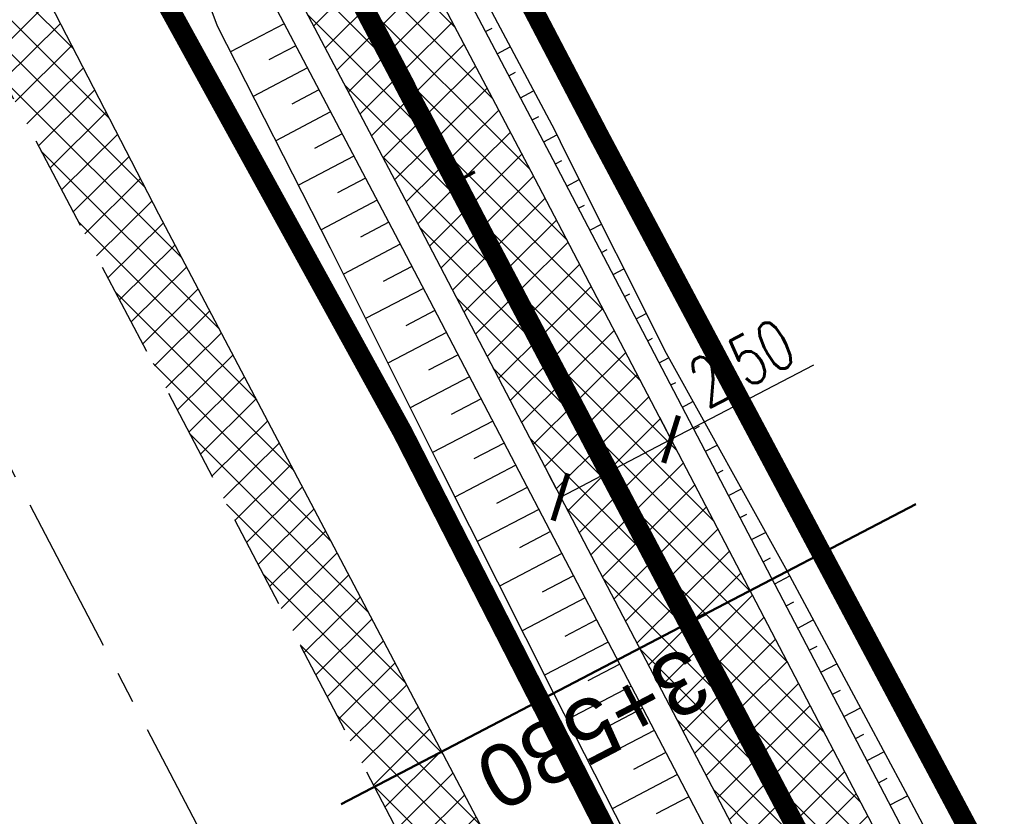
# Model space of a CAD drawing. Header units: metres. Extents: x 7529682 to 7533711, y 5721195 to 5727842.
# Tile 72 of 232: x 7531371 to 7531391, y 5724632 to 5724648. Entities that reach past the tile are written whole.
import ezdxf

# ---------------------------------------------------------------- set-up
doc = ezdxf.new("R2010")
doc.units = ezdxf.units.M
doc.header["$PDMODE"] = 1
doc.header["$PDSIZE"] = 0.3
for name, pattern in [('817-dzialki-09-05-04$0$HIDDEN', [0.375, 0.25, -0.125]), ('ACAD_ISO05W100', [33, 24, -3, 0, -3, 0, -3]), ('CENTER', [50.800000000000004, 31.75, -6.35, 6.35, -6.35]), ('CENTER2', [28.575000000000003, 19.05, -3.175, 3.175, -3.175]), ('HIDDEN', [9.524999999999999, 6.35, -3.175])]:
    doc.linetypes.add(name, pattern=pattern)
for name, color, linetype in [('C-DROGI-SYTUACJA', 7, 'Continuous'), ('C-DROGI-SYTUACJA-ETYKIETY', 7, 'Continuous'), ('D-hatch-pobocza', 131, 'Continuous'), ('D-pobocza', 60, 'Continuous'), ('D-rowy', 160, 'Continuous'), ('D-skarpa', 2, 'Continuous'), ('D-skarpa-kreskowanie', 2, 'Continuous'), ('D-wymiary', 1, 'Continuous')]:
    doc.layers.add(name, color=color, linetype=linetype)
for name, color, linetype, lineweight, true_color in [('D-hatch-ciag-pieszo-rowerowy', 7, 'Continuous', 13, 0xff9f80), ('D-LR-etap-III', 7, '817-dzialki-09-05-04$0$HIDDEN', 50, 0x00008f), ('D-przekroje-pop', 7, 'Continuous', 50, 0x000099)]:
    doc.layers.add(name, color=color, linetype=linetype, lineweight=lineweight, true_color=true_color)
for name, color, linetype, lineweight in [('D-krawędzie', 3, 'Continuous', 30), ('D-obrzeża', 2, 'Continuous', 30), ('D-oś', 10, 'CENTER', 30), ('D-pas-drogowy', 7, 'ACAD_ISO05W100', 50)]:
    doc.layers.add(name, color=color, linetype=linetype, lineweight=lineweight)
doc.layers.add('poprzeczki', color=7, linetype='Continuous', true_color=0x0000c7)
doc.styles.add('DIMTEXT', font='simplex.shx', dxfattribs={"width": 0.7})
doc.styles.get("Standard").update_dxf_attribs({"font": 'arial.ttf'})
doc.dimstyles.new('500', dxfattribs={"dimtxt": 1, "dimasz": 0.6999999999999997, "dimexe": 0.2, "dimexo": 0.5, "dimgap": 0.2, "dimtad": 1, "dimrnd": 0.005, "dimzin": 0, "dimdsep": 46, "dimtxsty": 'DIMTEXT', "dimblk": 'ARCHTICK', "dimcen": 0, "dimclrd": 256, "dimclre": 256, "dimclrt": 2, "dimadec": 5, "dimazin": 0, "dimtfac": 1, "dimtofl": 0, "dimtmove": 0, "dimatfit": 3, "dimfxl": 1, "dimtolj": 1, "dimtzin": 0, "dimlwd": -1, "dimlwe": -1, "dimarcsym": 0})

# ---------------------------------------------------------------- blocks, each defined once
blk = doc.blocks.new('_ArchTick')
at = {"color": 0, "linetype": 'ByBlock', "const_width": 0.15}
blk.add_lwpolyline([(-0.5, -0.5), (0.5, 0.5)], dxfattribs=at)
blk = doc.blocks.new('*D95')
at = {"layer": 'D-wymiary', "linetype": 'ByBlock', "transparency": 16777216}
for p, q in [((7531383.976883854, 5724640.032480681), (7531386.842900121, 5724641.529275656)), ((7531383.745420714, 5724640.475679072), (7531383.884298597, 5724640.209760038)), ((7531381.760891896, 5724638.875164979), (7531383.976883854, 5724640.032480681)), ((7531381.529428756, 5724639.318363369), (7531381.668306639, 5724639.052444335))]:
    blk.add_line(p, q, dxfattribs=at)
at = {"layer": 'Defpoints', "color": 0, "linetype": 'ByBlock', "transparency": 16777216}
for p in [(7531383.976883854, 5724640.03248068), (7531383.976883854, 5724640.032480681), (7531381.760891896, 5724638.875164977)]:
    blk.add_point(p, dxfattribs=at)
at = {"layer": 'D-wymiary', "linetype": 'ByBlock', "transparency": 16777216, "xscale": 0.6999999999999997, "yscale": 0.6999999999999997, "zscale": 0.6999999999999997}
for p, rotation in [((7531383.976883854, 5724640.032480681), 27.57609686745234), ((7531381.760891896, 5724638.875164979), 207.5760968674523)]:
    blk.add_blockref('_ArchTick', p, dxfattribs=dict(at, rotation=rotation))
at = {"layer": 'D-wymiary', "color": 2, "linetype": 'ByBlock', "transparency": 16777216, "insert": (7531385.396082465, 5724641.563380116), "char_height": 1, "attachment_point": 5, "rotation": 27.576096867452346, "style": 'DIMTEXT'}
blk.add_mtext('\\A1;2.50', dxfattribs=at)
blk = doc.blocks.new('AeccTickLine')
at = {"color": 0, "linetype": 'ByBlock', "lineweight": -2}
blk.add_line((0, 1), (-3.673819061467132e-16, -1), dxfattribs=at)

msp = doc.modelspace()

# ---------------------------------------------------------------- hatches: boundary and pattern name
at = {"layer": 'D-hatch-ciag-pieszo-rowerowy'}
h = msp.add_hatch(dxfattribs=at)
h.set_pattern_fill('ANSI37', color=256, scale=0.15, style=0)
h.set_pattern_definition([(45, (0.8853450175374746, 0.4649341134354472), (-0.3367596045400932, 0.3367596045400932), []), (135, (0.8853450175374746, 0.4649341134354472), (-0.3367596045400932, -0.3367596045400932), [])])
h.paths.add_polyline_path([(7531426.00283601, 5724559.810280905), (7531399.691674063, 5724609.942291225), (7531381.171903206, 5724645.403370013), (7531371.148930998, 5724664.425789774), (7531369.294050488, 5724662.583091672), (7531378.958019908, 5724644.242016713), (7531397.476854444, 5724608.78273076), (7531423.790449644, 5724558.646084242), (7531445.035916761, 5724518.377892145), (7531473.709538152, 5724463.869950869), (7531482.589132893, 5724446.952420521), (7531484.869873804, 5724447.986385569), (7531475.922080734, 5724465.033847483), (7531447.247751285, 5724519.543134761)])
at = {"layer": 'D-hatch-pobocza'}
h = msp.add_hatch(dxfattribs=at)
h.set_pattern_fill('ANSI37', color=256, scale=0.15, style=0)
h.set_pattern_definition([(45, (0, 0), (-0.3367596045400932, 0.3367596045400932), []), (135, (0, 0), (-0.3367596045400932, -0.3367596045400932), [])])
h.paths.add_polyline_path([(7531410.67, 5724574.2), (7531398.059999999, 5724598.28), (7531373.71, 5724644.55), (7531366.183649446, 5724659.133667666), (7531365.968855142, 5724658.886270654), (7531365.497582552, 5724656.917040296), (7531373.644908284, 5724641.454376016), (7531392.161870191, 5724605.998675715), (7531418.480331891, 5724555.852756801), (7531439.726902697, 5724515.582472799), (7531476.36, 5724446.19), (7531478.828970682, 5724445.625897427), (7531467.269999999, 5724466.87), (7531457.65, 5724485.09), (7531437.94, 5724521.98), (7531423.889999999, 5724548.61)])

# ---------------------------------------------------------------- linework, layer by layer
at = {"layer": 'C-DROGI-SYTUACJA', "color": 10, "linetype": 'CENTER2', "lineweight": 35, "ltscale": 0.2}
msp.add_lwpolyline([(7531154.313313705, 5725078.4002911, -0.06893621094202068), (7531156.868938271, 5725074.829562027), (7531166.993104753, 5725055.549823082, -0.06873154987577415), (7531168.47910387, 5725051.431584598), (7531169.100428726, 5725048.502816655, 0.0687825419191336), (7531171.889509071, 5725040.775727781), (7531203.620916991, 5724980.378493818), (7531234.800499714, 5724921.534907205), (7531259.930515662, 5724874.055069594), (7531293.333031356, 5724810.085976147), (7531313.159872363, 5724772.033203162), (7531341.528881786, 5724719.923105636, -0.009023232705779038), (7531346.533284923, 5724710.322073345), (7531363.734853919, 5724675.815312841), (7531380.064961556, 5724644.822693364), (7531398.584264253, 5724609.362510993), (7531424.896642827, 5724559.228182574), (7531446.141834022, 5724518.960513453), (7531474.815809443, 5724464.451899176), (7531498.201389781, 5724419.897359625)], format="xyb", dxfattribs=at)
at = {"layer": 'D-krawędzie', "linetype": 'HIDDEN', "ltscale": 0.3, "flags": 128}
msp.add_lwpolyline([(7530572.009999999, 5726166.06), (7530620.380949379, 5726072.761487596), (7530641.555222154, 5726032.007915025), (7530660.960861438, 5725995.070069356), (7530689.128213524, 5725941.540167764), (7530707.335918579, 5725907.031820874), (7530725.255781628, 5725873.092686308), (7530743.969545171, 5725837.653904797), (7530770.526708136, 5725787.119408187), (7530787.864146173, 5725754.266918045), (7530809.897571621, 5725712.541613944), (7530824.739035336, 5725684.389287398), (7530840.856259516, 5725653.693092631), (7530860.675070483, 5725616.154465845), (7530865.283000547, 5725607.394015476), (7530878.050274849, 5725583.079962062), (7530918.171722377, 5725507.178125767), (7530950.162943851, 5725446.305402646), (7530993.419108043, 5725364.264712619), (7531022.766433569, 5725308.719304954), (7531053.80955549, 5725249.872416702), (7531081.165622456, 5725197.874670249), (7531103.902359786, 5725154.540603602), (7531128.123220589, 5725108.448161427), (7531149.3, 5725068.249999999), (7531167.380094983, 5725033.766927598), (7531197.164745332, 5724976.987689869), (7531228.151004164, 5724918.034426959), (7531253.152837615, 5724870.491119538), (7531286.7961686, 5724806.653565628), (7531306.739858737, 5724768.664832), (7531335.094443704, 5724714.652299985), (7531357.3191504, 5724672.438740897), (7531373.644908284, 5724641.454376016), (7531392.161870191, 5724605.998675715), (7531418.480331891, 5724555.852756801), (7531439.726902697, 5724515.582472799), (7531468.399107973, 5724461.077223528), (7531491.782023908, 5724416.527754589), (7531531.990296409, 5724339.832565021), (7531557.226635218, 5724291.658956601), (7531569.851546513, 5724267.577443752), (7531591.375556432, 5724226.547822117), (7531610.003879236, 5724191.103071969), (7531616.882991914, 5724177.998849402), (7531629.984986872, 5724153.025496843), (7531641.006768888, 5724132.021778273), (7531664.906257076, 5724087.616922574), (7531677.64401952, 5724064.785715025), (7531683.112433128, 5724054.988140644), (7531686.752875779, 5724048.180044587), (7531695.447538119, 5724031.696667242), (7531703.748818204, 5724015.917210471), (7531709.214143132, 5724005.513965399), (7531719.388607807, 5723986.14687362), (7531726.295217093, 5723973.000144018), (7531732.740794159, 5723960.735633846), (7531735.13, 5723956.19)], dxfattribs=at)
at = {"layer": 'D-LR-etap-III', "ltscale": 10, "flags": 128}
msp.add_lwpolyline([(7531750.474471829, 5723895.103125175, 0.4, 0.4, 0), (7531750.505, 5723895.13, 0.4, 0.4, 0), (7531682.71, 5724022.92, 0.4, 0.4, 0), (7531619.177023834, 5724147.203692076, 0.4, 0.4, 0), (7531592.308960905, 5724198.48863389, 0.4, 0.4, 0), (7531553.263875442, 5724272.918564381, 0.4, 0.4, 0), (7531504.019999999, 5724366.79, 0.4, 0.4, 0), (7531482.09, 5724407.62, 0.4, 0.4, 0), (7531412.350402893, 5724541.182759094, 0.4, 0.4, 0), (7531388.463669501, 5724586.929768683, 0.4, 0.4, 0), (7531345.12, 5724669.94, 0.4, 0.4, 0), (7531127.66, 5725081.67, 0.4, 0.4, 0), (7531059.253139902, 5725211.040795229, 0.4, 0.4, 0), (7531008.007244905, 5725307.953830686, 0.4, 0.4, 0), (7530964.181635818, 5725390.835555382, 0.4, 0.4, 0), (7530914.557354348, 5725484.683561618, 0.4, 0.4, 0), (7530865.243241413, 5725577.493975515, 0.4, 0.4, 0), (7530840.085257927, 5725624.058651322, 0.4, 0.4, 0), (7530802.559525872, 5725694.924584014, 0.4, 0.4, 0), (7530755.54, 5725787.51, 0.4, 0.4, 0), (7530708.717810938, 5725876.303221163, 0.4, 0.4, 0), (7530695.12, 5725902.09, 0.4, 0.4, 0), (7530642.91397006, 5726001.07839487, 0.4, 0.4, 0), (7530634.934723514, 5726016.146615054, 0.4, 0.4, 0), (7530610.820000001, 5726061.929999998, 0.4, 0.4, 0), (7530610.820000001, 5726061.929999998, 0.4, 0.4, 0), (7530607.21, 5726063.51, 0.4, 0.4, 0), (7530597.42, 5726080.68, 0.4, 0.4, 0), (7530591.16, 5726088.44, 0.4, 0.4, 0), (7530581.28, 5726107.21, 0.4, 0.4, 0), (7530571.29, 5726130.56, 0.4, 0.4, 0), (7530549.554994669, 5726171.527317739, 0.4, 0.4, 0), (7530531.014309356, 5726206.473807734, 0.4, 0.4, 0), (7530516.461208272, 5726236.016618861, 0.4, 0.4, 0), (7530500.798929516, 5726266.141265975, 0.4, 0.4, 0), (7530491.349999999, 5726283.94, 0.4, 0.4, 0), (7530482.4, 5726303.41, 0.4, 0.4, 0), (7530482.4, 5726303.41, 0.4, 0.4, 0), (7530450.41, 5726357.28, 0.4, 0.4, 0), (7530397.759396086, 5726458.499907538, 0.4, 0.4, 0), (7530334.707815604, 5726583.664702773, 0.4, 0.4, 0), (7530303.939274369, 5726645.167943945, 0.4, 0.4, 0), (7530300.509779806, 5726651.777515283, 0.4, 0.4, 0), (7530289.213532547, 5726671.966724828, 0.4, 0.4, 0), (7530281.54, 5726685.57, 0.4, 0.4, 0), (7530261.37085633, 5726724.163374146, 0.4, 0.4, 0), (7530254.03, 5726738.21, 0.4, 0.4, 0), (7530197.219999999, 5726845.06, 0.4, 0.4, 0), (7530194.71, 5726849.15, 0.4, 0.4, 0), (7530195.92, 5726850.75, 0.4, 0.4, 0), (7530170.546669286, 5726892.961489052, 0.4, 0.4, 0), (7530143.174718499, 5726945.065838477, 0.4, 0.4, 0), (7530105.059999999, 5727018.32, 0.4, 0.4, 0), (7530100.059999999, 5727027.16, 0.4, 0.4, 0), (7530062.318670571, 5727099.625398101, 0.4, 0.4, 0), (7530015.378537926, 5727189.420463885, 0.4, 0.4, 0), (7529983.207960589, 5727250.206596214, 0.4, 0.4, 0), (7529953.284293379, 5727306.74720398, 0.4, 0.4, 0), (7529900.67053443, 5727406.15903814, 0.4, 0.4, 0), (7529890.630239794, 5727425.131178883, 0.4, 0.4, 0), (7529875.155383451, 5727454.426350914, 0.4, 0.4, 0), (7529857.560096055, 5727487.787346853, 0.4, 0.4, 0), (7529835.194401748, 5727530.19312405, 0.4, 0.4, 0), (7529811.740544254, 5727574.662079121, 0.4, 0.4, 0), (7529792.101859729, 5727611.922638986, 0.4, 0.4, 0), (7529768.066117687, 5727657.469613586, 0.4, 0.4, 0), (7529755.210566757, 5727682.131373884, 0.4, 0.4, 0), (7529753.309999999, 5727681.13, 0.4, 0.4, 0), (7529739.21, 5727707.77, 0.4, 0.4, 0), (7529735.394745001, 5727711.251990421, 0.4, 0.4, 0), (7529725.42, 5727730.2, 0.4, 0.4, 0), (7529723.55, 5727729.88, 0.4, 0.4, 0), (7529695.566668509, 5727782.932080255, 0.4, 0.4, 0), (7529717.67971874, 5727794.024357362, 0.4, 0.4, 0), (7529736.274870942, 5727758.647400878, 0.4, 0.4, 0), (7529736.274870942, 5727758.647400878, 0.4, 0.4, 0), (7529744.511003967, 5727750.406106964, 0.4, 0.4, 0), (7529744.511003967, 5727750.406106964, 0.4, 0.4, 0), (7529750.282568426, 5727738.549848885, 0.4, 0.4, 0), (7529777.108510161, 5727687.569424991, 0.4, 0.4, 0), (7529796.51537536, 5727651.329932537, 0.4, 0.4, 0), (7529814.937945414, 5727616.793170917, 0.4, 0.4, 0), (7529839.006722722, 5727572.303976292, 0.4, 0.4, 0), (7529860.617626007, 5727532.509108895, 0.4, 0.4, 0), (7529882.348967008, 5727491.504261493, 0.4, 0.4, 0), (7529904.865139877, 5727449.096370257, 0.4, 0.4, 0), (7529920.747384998, 5727418.884773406, 0.4, 0.4, 0), (7529946.676504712, 5727368.547487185, 0.4, 0.4, 0), (7529972.024701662, 5727320.573310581, 0.4, 0.4, 0), (7529987.740014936, 5727290.153392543, 0.4, 0.4, 0), (7529996.497385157, 5727273.661630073, 0.4, 0.4, 0), (7530017.541471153, 5727234.202689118, 0.4, 0.4, 0), (7530033.053657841, 5727204.864166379, 0.4, 0.4, 0), (7530051.622983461, 5727170.222745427, 0.4, 0.4, 0), (7530069.276612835, 5727137.015751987, 0.4, 0.4, 0), (7530089.385386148, 5727097.533639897, 0.4, 0.4, 0), (7530109.712512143, 5727060.746615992, 0.4, 0.4, 0), (7530136.769722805, 5727011.640131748, 0.4, 0.4, 0), (7530162.446686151, 5726962.743777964, 0.4, 0.4, 0), (7530187.674104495, 5726916.992101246, 0.4, 0.4, 0), (7530207.820739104, 5726879.335323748, 0.4, 0.4, 0), (7530230.625609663, 5726834.518686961, 0.4, 0.4, 0), (7530262.288093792, 5726776.61832811, 0.4, 0.4, 0), (7530277.509672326, 5726760.213143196, 0.4, 0.4, 0), (7530286.036865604, 5726744.106684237, 0.4, 0.4, 0), (7530288.097472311, 5726735.884066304, 0.4, 0.4, 0), (7530290.393870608, 5726725.046963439, 0.4, 0.4, 0), (7530296.17664807, 5726713.582980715, 0.4, 0.4, 0), (7530302.726195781, 5726701.18226779, 0.4, 0.4, 0), (7530325.685047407, 5726657.466383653, 0.4, 0.4, 0), (7530343.243978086, 5726623.648592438, 0.4, 0.4, 0), (7530360.229820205, 5726591.746871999, 0.4, 0.4, 0), (7530383.20855044, 5726548.059469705, 0.4, 0.4, 0), (7530406.017875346, 5726503.605514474, 0.4, 0.4, 0), (7530427.464919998, 5726462.620289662, 0.4, 0.4, 0), (7530447.9278544, 5726424.388014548, 0.4, 0.4, 0), (7530471.126878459, 5726379.920667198, 0.4, 0.4, 0), (7530490.501003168, 5726343.033350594, 0.4, 0.4, 0), (7530509.499458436, 5726306.733076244, 0.4, 0.4, 0), (7530529.890269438, 5726267.244072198, 0.4, 0.4, 0), (7530543.852446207, 5726238.990319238, 0.4, 0.4, 0), (7530554.808897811, 5726218.943990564, 0.4, 0.4, 0), (7530559.027108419, 5726212.223286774, 0.4, 0.4, 0), (7530563.060988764, 5726206.409670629, 0.4, 0.4, 0), (7530566.93354971, 5726200.463543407, 0.4, 0.4, 0), (7530569.771022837, 5726194.901501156, 0.4, 0.4, 0), (7530571.47319415, 5726191.282350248, 0.4, 0.4, 0), (7530572.839142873, 5726188.024533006, 0.4, 0.4, 0), (7530575.295071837, 5726182.034664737, 0.4, 0.4, 0), (7530579.736851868, 5726173.306070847, 0.4, 0.4, 0), (7530583.3, 5726167.41, 0.4, 0.4, 0), (7530593.4, 5726163.33, 0.4, 0.4, 0), (7530598.618375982, 5726155.264489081, 0.4, 0.4, 0), (7530608.258304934, 5726140.497132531, 0.4, 0.4, 0), (7530603.269999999, 5726136.83, 0.4, 0.4, 0), (7530606.53, 5726131.84, 0.4, 0.4, 0), (7530604.239057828, 5726124.21679044, 0.4, 0.4, 0), (7530605.847136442, 5726121.630127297, 0.4, 0.4, 0), (7530608.971611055, 5726116.164124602, 0.4, 0.4, 0), (7530618.114293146, 5726097.791111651, 0.4, 0.4, 0), (7530651.213125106, 5726034.959524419, 0.4, 0.4, 0), (7530670.243741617, 5725998.61095082, 0.4, 0.4, 0), (7530698.075474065, 5725945.952624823, 0.4, 0.4, 0), (7530716.505955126, 5725911.3051464, 0.4, 0.4, 0), (7530735.223454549, 5725875.667401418, 0.4, 0.4, 0), (7530752.504235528, 5725842.154920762, 0.4, 0.4, 0), (7530778.310652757, 5725793.501254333, 0.4, 0.4, 0), (7530797.499961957, 5725756.381811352, 0.4, 0.4, 0), (7530812.518974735, 5725728.28874362, 0.4, 0.4, 0), (7530820.039295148, 5725713.160404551, 0.4, 0.4, 0), (7530822.422446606, 5725710.193574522, 0.4, 0.4, 0), (7530833.154893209, 5725688.800634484, 0.4, 0.4, 0), (7530849.629354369, 5725656.158601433, 0.4, 0.4, 0), (7530867.98290276, 5725621.963939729, 0.4, 0.4, 0), (7530872.629809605, 5725612.88760475, 0.4, 0.4, 0), (7530880.354488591, 5725597.594500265, 0.4, 0.4, 0), (7530883.839446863, 5725593.389159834, 0.4, 0.4, 0), (7530891.782113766, 5725587.763349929, 0.4, 0.4, 0), (7530895.038670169, 5725584.280746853, 0.4, 0.4, 0), (7530897.033644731, 5725580.941110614, 0.4, 0.4, 0), (7530900.951646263, 5725579.945856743, 0.4, 0.4, 0), (7530904.80970798, 5725571.977328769, 0.4, 0.4, 0), (7530903.682362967, 5725568.566434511, 0.4, 0.4, 0), (7530908.900614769, 5725558.844845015, 0.4, 0.4, 0), (7530910.252030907, 5725545.671606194, 0.4, 0.4, 0), (7530912.872986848, 5725538.645543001, 0.4, 0.4, 0), (7530945.278171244, 5725478.464284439, 0.4, 0.4, 0), (7530959.692318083, 5725450.24628822, 0.4, 0.4, 0), (7531002.82670893, 5725368.192370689, 0.4, 0.4, 0), (7531044.703532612, 5725290.314293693, 0.4, 0.4, 0), (7531064.098839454, 5725253.212562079, 0.4, 0.4, 0), (7531083.010253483, 5725216.677517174, 0.4, 0.4, 0), (7531113.013137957, 5725158.465613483, 0.4, 0.4, 0), (7531137.364304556, 5725113.07076138, 0.4, 0.4, 0), (7531150.830830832, 5725086.711759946, 0.4, 0.4, 0), (7531159.745663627, 5725076.640848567, 0.4, 0.4, 0), (7531166.309999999, 5725074.58, 0.4, 0.4, 0), (7531172.29, 5725062.58, 0.4, 0.4, 0), (7531170.589828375, 5725055.605912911, 0.4, 0.4, 0), (7531173.732823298, 5725044.080706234, 0.4, 0.4, 0), (7531215.342008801, 5724964.859648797, 0.4, 0.4, 0), (7531238.054496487, 5724921.684649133, 0.4, 0.4, 0), (7531262.389821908, 5724875.282876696, 0.4, 0.4, 0), (7531295.587160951, 5724811.265731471, 0.4, 0.4, 0), (7531348.487908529, 5724712.362812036, 0.4, 0.4, 0), (7531363.740817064, 5724682.68394264, 0.4, 0.4, 0), (7531366.986905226, 5724675.865317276, 0.4, 0.4, 0), (7531382.541261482, 5724646.110625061, 0.4, 0.4, 0), (7531401.299165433, 5724610.874551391, 0.4, 0.4, 0), (7531428.964837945, 5724558.862274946, 0.4, 0.4, 0), (7531449.111202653, 5724520.397801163, 0.4, 0.4, 0), (7531477.292992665, 5724465.831467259, 0.4, 0.4, 0), (7531500.996290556, 5724421.112506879, 0.4, 0.4, 0), (7531512.121834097, 5724400.549045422, 0.4, 0.4, 0), (7531513.78163794, 5724396.757451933, 0.4, 0.4, 0), (7531526.32, 5724379.39, 0.4, 0.4, 0), (7531566.783642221, 5724302.73628205, 0.4, 0.4, 0), (7531578.579156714, 5724282.774819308, 0.4, 0.4, 0), (7531584.232619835, 5724273.111246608, 0.4, 0.4, 0), (7531590.109283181, 5724263.508189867, 0.4, 0.4, 0), (7531593.027899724, 5724258.771479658, 0.4, 0.4, 0), (7531595.711841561, 5724254.226824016, 0.4, 0.4, 0), (7531601.659976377, 5724243.898197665, 0.4, 0.4, 0), (7531606.097733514, 5724235.986407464, 0.4, 0.4, 0), (7531609.382207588, 5724230.799061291, 0.4, 0.4, 0), (7531611.580260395, 5724227.671180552, 0.4, 0.4, 0), (7531612.707802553, 5724225.86410867, 0.4, 0.4, 0), (7531618.665224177, 5724214.480919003, 0.4, 0.4, 0), (7531619.885522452, 5724212.333950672, 0.4, 0.4, 0), (7531620.931818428, 5724210.787064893, 0.4, 0.4, 0), (7531623.518605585, 5724207.111542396, 0.4, 0.4, 0), (7531626.143926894, 5724203.61306897, 0.4, 0.4, 0), (7531632.022984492, 5724196.485954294, 0.4, 0.4, 0), (7531653.949089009, 5724152.617641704, 0.4, 0.4, 0), (7531656.750690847, 5724143.103797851, 0.4, 0.4, 0), (7531659.61440691, 5724133.254504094, 0.4, 0.4, 0), (7531661.627147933, 5724128.646047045, 0.4, 0.4, 0.01093811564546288), (7531674.314987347, 5724101.43546424, 0.4, 0.4, 0), (7531685.137626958, 5724081.408252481, 0.4, 0.4, 0), (7531692.159945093, 5724066.277333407, 0.4, 0.4, 0), (7531699.662164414, 5724051.388120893, 0.4, 0.4, 0), (7531704.480624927, 5724040.808561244, 0.4, 0.4, 0), (7531704.480624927, 5724040.808561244, 0.4, 0.4, 0), (7531704.401251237, 5724037.368913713, 0.4, 0.4, 0), (7531720.383609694, 5724003.441317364, 0.4, 0.4, 0), (7531728.79890528, 5723986.206298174, 0.4, 0.4, 0), (7531733.237926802, 5723977.192631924, 0.4, 0.4, 0), (7531736.750027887, 5723969.505210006, 0.4, 0.4, 0), (7531737.336143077, 5723968.518916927, 0.4, 0.4, 0), (7531738.285051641, 5723967.699360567, 0.4, 0.4, 0), (7531742.180915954, 5723962.346428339, 0.4, 0.4, 0), (7531744.286141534, 5723958.615526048, 0.4, 0.4, 0), (7531755.393260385, 5723944.192617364, 0.4, 0.4, 0), (7531758.69, 5723936.76, 0.4, 0.4, 0), (7531780.08, 5723929.25, 0.4, 0.4, 0), (7531792.611989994, 5723906.337708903, 0.4, 0.4, 0), (7531792.611989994, 5723906.337708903, 0.4, 0.4, 0), (7531756.962094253, 5723883.055323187, 0.4, 0.4, 0), (7531750.46, 5723895.130000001, 0.4, 0.4, 0), (7531750.46, 5723895.130000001, 0, 0, 0)], format="xyseb", dxfattribs=at)
at = {"layer": 'D-obrzeża'}
msp.add_lwpolyline([(7531162.547399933, 5725061.317843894), (7531165.881540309, 5725054.958839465, -0.06857369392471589), (7531167.270284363, 5725051.106338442), (7531167.914945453, 5725048.067569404, 0.06878949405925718), (7531170.704411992, 5725040.339745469), (7531202.515371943, 5724979.795162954), (7531233.695975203, 5724920.949650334), (7531258.824090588, 5724873.473403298), (7531292.224994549, 5724809.507396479), (7531312.052212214, 5724771.453899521), (7531340.423454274, 5724719.339022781, -0.009020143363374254), (7531345.426151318, 5724709.741280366), (7531362.628782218, 5724675.232985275), (7531378.958019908, 5724644.242016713), (7531397.476854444, 5724608.78273076), (7531423.790449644, 5724558.646084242), (7531445.035916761, 5724518.377892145), (7531473.709538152, 5724463.869950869), (7531497.094585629, 5724419.316425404), (7531505.905040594, 5724402.510940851, -0.03317121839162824), (7531508.586352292, 5724396.450655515), (7531511.248060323, 5724389.164100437)], format="xyb", dxfattribs=at)
msp.add_lwpolyline([(7531484.869873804, 5724447.986385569), (7531475.922080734, 5724465.033847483), (7531447.247751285, 5724519.543134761), (7531426.00283601, 5724559.810280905), (7531399.691674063, 5724609.942291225), (7531381.171903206, 5724645.403370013), (7531371.148930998, 5724664.425789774)], dxfattribs=at)
at = {"layer": 'D-oś', "ltscale": 0.1}
msp.add_lwpolyline([(7531488.682972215, 5724414.901138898), (7531465.30154836, 5724459.447768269), (7531436.630334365, 5724513.951133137), (7531415.382990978, 5724554.222881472), (7531389.061122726, 5724604.375291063), (7531370.54547166, 5724639.828481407), (7531354.22214964, 5724670.808223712), (7531331.99647235, 5724713.023626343), (7531303.640952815, 5724767.037938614), (7531283.698553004, 5724805.024214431), (7531250.055061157, 5724868.862076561), (7531225.052886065, 5724916.406033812), (7531194.065303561, 5724975.361817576), (7531164.280332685, 5725032.141666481), (7531146.201824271, 5725066.621712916), (7531125.025790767, 5725106.818458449), (7531100.803065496, 5725152.914450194), (7531078.067230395, 5725196.24679728), (7531050.712974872, 5725248.241100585), (7531019.671816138, 5725307.084268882), (7530990.323090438, 5725362.632329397), (7530947.065833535, 5725444.675091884), (7530915.075467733, 5725505.546186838), (7530874.953735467, 5725581.448561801)], dxfattribs=at)
at = {"layer": 'D-pas-drogowy', "ltscale": 0.2, "flags": 128}
msp.add_lwpolyline([(7531633.018560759, 5724182.834272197, 0.4, 0.4, 0), (7531617.558899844, 5724211.608162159, 0.4, 0.4, 0), (7531566.783642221, 5724302.73628205, 0.4, 0.4, 0), (7531538.419082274, 5724356.469679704, 0.4, 0.4, 0), (7531526.32, 5724379.39, 0.4, 0.4, 0), (7531516.102085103, 5724393.607319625, 0.4, 0.4, 0.001485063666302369), (7531513.78037409, 5724396.837773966, 0.4, 0.4, 0), (7531501.87, 5724413.41, 0.4, 0.4, 0), (7531474.926107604, 5724464.507896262, 0.4, 0.4, 0), (7531446.200436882, 5724518.992313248, 0.4, 0.4, 0), (7531424.962185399, 5724559.262257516, 0.4, 0.4, 0), (7531398.444460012, 5724609.565801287, 0.4, 0.4, 0), (7531379.647455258, 5724645.216004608, 0.4, 0.4, 0), (7531365.23, 5724672.56, 0.4, 0.4, 0), (7531341.305752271, 5724717.915356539, 0.4, 0.4, 0), (7531312.899996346, 5724771.788898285, 0.4, 0.4, 0), (7531292.590923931, 5724810.306502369, 0.4, 0.4, 0), (7531259.391619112, 5724873.271351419, 0.4, 0.4, 0), (7531233.740401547, 5724921.922582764, 0.4, 0.4, 0), (7531203.072738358, 5724980.092044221, 0.4, 0.4, 0), (7531173.471398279, 5725036.225177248, 0.4, 0.4, 0), (7531168.269999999, 5725046.09, 0.4, 0.4, 0), (7531172.29, 5725062.58, 0.4, 0.4, 0), (7531166.309999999, 5725074.58, 0.4, 0.4, 0), (7531150.32, 5725079.6, 0.4, 0.4, 0), (7531141.5, 5725096.43, 0.4, 0.4, 0), (7531109.311735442, 5725157.814415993, 0.4, 0.4, 0), (7531086.641300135, 5725201.047918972, 0.4, 0.4, 0), (7531059.198258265, 5725253.383662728, 0.4, 0.4, 0), (7531028.206828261, 5725312.48946212, 0.4, 0.4, 0), (7530999.104694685, 5725367.990143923, 0.4, 0.4, 0), (7530956.247527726, 5725449.724815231, 0.4, 0.4, 0), (7530924.397774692, 5725510.463768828, 0.4, 0.4, 0), (7530897.509999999, 5725561.74, 0.4, 0.4, 0), (7530894.46, 5725566.14, 0.4, 0.4, 0), (7530892.16, 5725570.49, 0.4, 0.4, 0), (7530869.362688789, 5725613.307018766, 0.4, 0.4, 0), (7530861.693971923, 5725627.704613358, 0.4, 0.4, 0), (7530852.74, 5725644.52, 0.4, 0.4, 0), (7530831.509999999, 5725684.2, 0.4, 0.4, 0), (7530811.13, 5725722.52, 0.4, 0.4, 0), (7530792.3476413, 5725757.940652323, 0.4, 0.4, 0), (7530768.03, 5725803.8, 0.4, 0.4, 0), (7530748.768542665, 5725840.178507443, 0.4, 0.4, 0), (7530727.7, 5725879.97, 0.4, 0.4, 0), (7530712.0981582, 5725909.54523909, 0.4, 0.4, 0), (7530693.644105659, 5725944.645156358, 0.4, 0.4, 0), (7530665.702224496, 5725997.538976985, 0.4, 0.4, 0), (7530641.759999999, 5726042.88, 0.4, 0.4, 0), (7530616.5, 5726091.48, 0.4, 0.4, 0), (7530604.628439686, 5726114.319880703, 0.4, 0.4, -0.007762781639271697), (7530602.5, 5726118.43, 0.4, 0.4, 0), (7530603.992037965, 5726123.394821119, 0.4, 0.4, 0), (7530606.53, 5726131.84, 0.4, 0.4, 0), (7530603.269999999, 5726136.83, 0.4, 0.4, 0), (7530593.775620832, 5726151.368713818, 0.4, 0.4, 0), (7530590.202637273, 5726156.84001263, 0.4, 0.4, 0), (7530583.3, 5726167.41, 0.4, 0.4, 0), (7530580.578343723, 5726170.427567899, 0.4, 0.4, 0), (7530575.849999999, 5726175.67, 0.4, 0.4, 0), (7530569.009999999, 5726186.66, 0.4, 0.4, 0), (7530562.555322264, 5726199.189409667, 0.4, 0.4, 0), (7530555.67, 5726211.39, 0.4, 0.4, 0), (7530548.29, 5726224.23, 0.4, 0.4, 0), (7530540.58, 5726237.71, 0.4, 0.4, 0), (7530532.679999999, 5726252.65, 0.4, 0.4, 0), (7530524.059999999, 5726269.35, 0.4, 0.4, 0), (7530502.82, 5726309.91, 0.4, 0.4, 0), (7530488.83, 5726336.63, 0.4, 0.4, 0), (7530466.03, 5726380.16, 0.4, 0.4, 0), (7530438.469999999, 5726432.77, 0.4, 0.4, 0), (7530424.53, 5726459.09, 0.4, 0.4, 0), (7530401.63, 5726502.97, 0.4, 0.4, 0), (7530383.38, 5726538.06, 0.4, 0.4, 0), (7530353.969999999, 5726593.52, 0.4, 0.4, 0), (7530338.469999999, 5726622.74, 0.4, 0.4, 0), (7530322.009999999, 5726653.88, 0.4, 0.4, 0), (7530297.54, 5726700.33, 0.4, 0.4, 0), (7530287.38, 5726719.6, 0.4, 0.4, 0), (7530285.94993921, 5726722.315508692, 0.4, 0.4, 0), (7530280.259999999, 5726733.12, 0.4, 0.4, 0), (7530266.73, 5726758.74, 0.4, 0.4, 0), (7530260.42, 5726770.47, 0.4, 0.4, 0), (7530253.25, 5726783.82, 0.4, 0.4, 0), (7530244.95, 5726799.33, 0.4, 0.4, 0), (7530239.389999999, 5726808.49, 0.4, 0.4, 0), (7530238.29, 5726807.9, 0.4, 0.4, 0), (7530218.11, 5726850.67, 0.4, 0.4, 0), (7530175.906646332, 5726928.168028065, 0.4, 0.4, 0), (7530096.679999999, 5727076.15, 0.4, 0.4, 0), (7530094.679999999, 5727079.89, 0.4, 0.4, 0), (7530064.59693469, 5727135.522637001, 0.4, 0.4, 0), (7530046.730970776, 5727168.8921561, 0.4, 0.4, 0), (7530025.803045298, 5727208.461374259, 0.4, 0.4, 0), (7530012.846501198, 5727232.979315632, 0.4, 0.4, 0), (7529994.15, 5727268.45, 0.4, 0.4, 0), (7529981.670868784, 5727291.93018666, 0.4, 0.4, 0), (7529949.889999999, 5727351.73, 0.4, 0.4, 0), (7529924.75, 5727399.03, 0.4, 0.4, 0), (7529915.515824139, 5727417.099754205, 0.4, 0.4, 0), (7529885.83, 5727475.19, 0.4, 0.4, 0), (7529862.559999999, 5727519.97, 0.4, 0.4, 0), (7529852.984923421, 5727538.191086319, 0.4, 0.4, 0), (7529836.513084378, 5727569.51130111, 0.4, 0.4, 0), (7529815.36890814, 5727609.140983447, 0.4, 0.4, 0), (7529792.795203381, 5727651.247499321, 0.4, 0.4, 0), (7529774.199114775, 5727685.858348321, 0.4, 0.4, 0), (7529746.966026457, 5727736.059440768, 0.4, 0.4, 0), (7529733.92, 5727757.62, 0.4, 0.4, 0), (7529708.607472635, 5727806.388536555, 0.4, 0.4, 0), (7529688.491967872, 5727796.344621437, 0.4, 0.4, 0), (7529723.55, 5727729.88, 0.4, 0.4, 0), (7529725.42, 5727730.2, 0.4, 0.4, 0), (7529735.38, 5727711.28, 0.4, 0.4, 0), (7529739.21, 5727707.77, 0.4, 0.4, 0), (7529753.309999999, 5727681.13, 0.4, 0.4, 0), (7529755.178396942, 5727682.114424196, 0.4, 0.4, 0), (7529792.101859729, 5727611.922638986, 0.4, 0.4, 0), (7529811.740544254, 5727574.662079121, 0.4, 0.4, 0), (7529835.194401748, 5727530.19312405, 0.4, 0.4, 0), (7529857.560096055, 5727487.787346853, 0.4, 0.4, 0), (7529875.155383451, 5727454.426350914, 0.4, 0.4, 0), (7529890.630239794, 5727425.131178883, 0.4, 0.4, 0), (7529900.67053443, 5727406.15903814, 0.4, 0.4, 0), (7529953.284293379, 5727306.74720398, 0.4, 0.4, 0), (7529983.207960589, 5727250.206596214, 0.4, 0.4, 0), (7530015.378537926, 5727189.420463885, 0.4, 0.4, 0), (7530062.318670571, 5727099.625398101, 0.4, 0.4, 0), (7530100.059999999, 5727027.16, 0.4, 0.4, 0), (7530105.059999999, 5727018.32, 0.4, 0.4, 0), (7530143.174718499, 5726945.065838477, 0.4, 0.4, 0), (7530170.546669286, 5726892.961489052, 0.4, 0.4, 0), (7530195.92, 5726850.75, 0.4, 0.4, 0), (7530194.71, 5726849.15, 0.4, 0.4, 0), (7530197.219999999, 5726845.06, 0.4, 0.4, 0), (7530254.03, 5726738.21, 0.4, 0.4, 0), (7530261.37085633, 5726724.163374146, 0.4, 0.4, 0), (7530281.54, 5726685.57, 0.4, 0.4, 0), (7530289.213532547, 5726671.966724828, 0.4, 0.4, 0), (7530300.509779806, 5726651.777515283, 0.4, 0.4, 0), (7530303.939274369, 5726645.167943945, 0.4, 0.4, 0), (7530334.707815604, 5726583.664702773, 0.4, 0.4, 0), (7530397.759396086, 5726458.499907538, 0.4, 0.4, 0), (7530450.41, 5726357.28, 0.4, 0.4, 0), (7530482.4, 5726303.41, 0.4, 0.4, 0), (7530483.687990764, 5726301.003383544, 0.4, 0.4, 0), (7530491.349999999, 5726283.94, 0.4, 0.4, 0), (7530512.67, 5726243.78, 0.4, 0.4, 0), (7530529.429999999, 5726209.46, 0.4, 0.4, 0), (7530571.29, 5726130.56, 0.4, 0.4, 0), (7530581.28, 5726107.21, 0.4, 0.4, 0), (7530591.16, 5726088.44, 0.4, 0.4, 0), (7530597.42, 5726080.68, 0.4, 0.4, 0), (7530607.21, 5726063.51, 0.4, 0.4, 0), (7530610.820000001, 5726061.929999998, 0.4, 0.4, 0), (7530634.934723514, 5726016.146615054, 0.4, 0.4, 0), (7530642.91397006, 5726001.07839487, 0.4, 0.4, 0), (7530695.12, 5725902.09, 0.4, 0.4, 0), (7530708.717810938, 5725876.303221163, 0.4, 0.4, 0), (7530755.54, 5725787.51, 0.4, 0.4, 0), (7530802.559525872, 5725694.924584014, 0.4, 0.4, 0), (7530840.085257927, 5725624.058651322, 0.4, 0.4, 0), (7530865.243241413, 5725577.493975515, 0.4, 0.4, 0), (7530914.557354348, 5725484.683561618, 0.4, 0.4, 0), (7530964.181635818, 5725390.835555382, 0.4, 0.4, 0), (7531008.007244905, 5725307.953830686, 0.4, 0.4, 0), (7531059.253139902, 5725211.040795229, 0.4, 0.4, 0), (7531127.66, 5725081.67, 0.4, 0.4, 0), (7531345.12, 5724669.94, 0.4, 0.4, 0), (7531388.463669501, 5724586.929768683, 0.4, 0.4, 0), (7531412.350402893, 5724541.182759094, 0.4, 0.4, 0), (7531482.09, 5724407.62, 0.4, 0.4, 0), (7531504.019999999, 5724366.79, 0.4, 0.4, 0), (7531519.374444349, 5724337.520497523, 0.4, 0.4, 0), (7531563.748815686, 5724252.931583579, 0.4, 0.4, 0), (7531602.175111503, 5724179.681224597, 0.4, 0.4, 0), (7531619.177023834, 5724147.203692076, 0.4, 0.4, 0), (7531625.038493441, 5724135.63500206, 0.4, 0.4, 0), (7531656.796442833, 5724073.31633882, 0.4, 0.4, 0), (7531675.12, 5724037.36, 0.4, 0.4, 0), (7531682.71, 5724022.92, 0.4, 0.4, 0), (7531705.565196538, 5723979.810545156, 0.4, 0.4, 0), (7531736.605941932, 5723921.261514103, 0.4, 0.4, 0), (7531750.46, 5723895.130000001, 0.4, 0.4, 0), (7531740.769999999, 5723886.56, 0.4, 0.4, 0), (7531732.86, 5723885, 0.4, 0.4, 0), (7531722.179999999, 5723887.77, 0.4, 0.4, 0), (7531729.87, 5723862.17, 0.4, 0.4, 0), (7531742.92, 5723861.93, 0.4, 0.4, 0), (7531763.71, 5723859.52, 0.4, 0.4, 0), (7531768.42, 5723854.12, 0.4, 0.4, 0), (7531787.42, 5723817.97, 0.4, 0.4, 0), (7531795.57, 5723809.82, 0.4, 0.4, 0), (7531816.346897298, 5723819.850397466, 0.4, 0.4, 0), (7531816.346897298, 5723819.850397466, 0.4, 0.4, 0), (7531805.059999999, 5723843.23, 0.4, 0.4, 0), (7531803.61, 5723886.23, 0.4, 0.4, 0), (7531803.61, 5723886.23, 0.4, 0.4, 0), (7531780.08, 5723929.25, 0.4, 0.4, 0), (7531758.69, 5723936.76, 0.4, 0.4, 0), (7531749.3590272, 5723946.412126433, 0.4, 0.4, 0), (7531742.71, 5723953.29, 0.4, 0.4, 0), (7531735.177368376, 5723967.877529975, 0.4, 0.4, 0), (7531722.37, 5723992.68, 0.4, 0.4, 0), (7531705.041669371, 5724030.885563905, 0.4, 0.4, 0), (7531699.469999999, 5724043.17, 0.4, 0.4, 0), (7531692.69, 5724058.11, 0.4, 0.4, 0), (7531679.672010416, 5724084.016803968, 0.4, 0.4, 0), (7531674.55, 5724094.21, 0.4, 0.4, 0), (7531666.633166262, 5724114.002855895, 0.4, 0.4, 0), (7531649, 5724153.82, 0.4, 0.4, 0), (7531641.49, 5724149.34, 0.4, 0.4, 0), (7531626.04, 5724179.34, 0.4, 0.4, 0), (7531633.03, 5724182.84, 0, 0, 0)], format="xyseb", dxfattribs=at)
at = {"layer": 'D-pobocza'}
for points in [[(7531485.326022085, 5724448.193178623), (7531476.364802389, 5724465.266221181), (7531447.69011819, 5724519.776183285), (7531426.445313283, 5724560.043120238), (7531400.134637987, 5724610.174203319), (7531381.614679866, 5724645.635640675), (7531371.519907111, 5724664.794329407)], [(7531369.221818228, 5724661.647571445), (7531378.515243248, 5724644.009746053), (7531397.03389052, 5724608.550818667), (7531423.34797237, 5724558.413244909), (7531444.593549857, 5724518.144843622), (7531473.267029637, 5724463.637171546), (7531482.132984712, 5724446.745627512)], [(7531478.828970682, 5724445.625897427), (7531467.269999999, 5724466.87), (7531457.65, 5724485.09), (7531437.94, 5724521.98), (7531423.889999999, 5724548.61), (7531410.67, 5724574.2), (7531398.059999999, 5724598.28), (7531373.71, 5724644.55), (7531366.183649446, 5724659.133667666)]]:
    msp.add_lwpolyline(points, dxfattribs=at)
at = {"layer": 'D-przekroje-pop', "extrusion": (0.4629262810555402, -0.8863967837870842, 0), "elevation": -1587823.512330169}
msp.add_lwpolyline([(9325884.60519338, 0), (9325879.60519338, 0), (9325871.605193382, 0)], dxfattribs=at)
at = {"layer": 'D-rowy', "linetype": 'HIDDEN', "ltscale": 0.1, "const_width": 0.4, "flags": 128}
msp.add_lwpolyline([(7531506.121399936, 5724397.133351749), (7531489.190578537, 5724429.34060068), (7531483.400111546, 5724440.512095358), (7531478.412312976, 5724450.146766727), (7531462.901323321, 5724479.304166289), (7531434.632959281, 5724532.161646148), (7531396.749002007, 5724604.644561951), (7531378.596106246, 5724640.173238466), (7531368.21, 5724659.05), (7531363.9, 5724666.92), (7531355.876537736, 5724682.661796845), (7531338.032693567, 5724716.834919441), (7531309.901853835, 5724770.33291588), (7531304.158114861, 5724781.147276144), (7531299.737467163, 5724789.052054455), (7531294.930113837, 5724798.468047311), (7531279.862466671, 5724827.641362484), (7531247.714582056, 5724888.416734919), (7531220.373424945, 5724940.87265548), (7531195.513546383, 5724987.526839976), (7531168.705641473, 5725038.836315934), (7531161.295913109, 5725053.454680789), (7531161.295913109, 5725053.454680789)], dxfattribs=at)
at = {"layer": 'D-skarpa', "linetype": 'Continuous'}
for points in [[(7531371.603751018, 5724664.877622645), (7531372.131198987, 5724663.834149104), (7531374.525169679, 5724659.443931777), (7531376.960388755, 5724655.075448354), (7531379.292491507, 5724650.652632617), (7531381.637769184, 5724646.236758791), (7531381.870918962, 5724645.774257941), (7531383.877329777, 5724641.757142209), (7531386.306244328, 5724637.384843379), (7531388.667738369, 5724632.977333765), (7531391.011829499, 5724628.560735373), (7531393.326369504, 5724624.12870372), (7531395.658092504, 5724619.705645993), (7531397.357513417, 5724616.463771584), (7531397.975343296, 5724615.275030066), (7531400.337784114, 5724610.868014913), (7531400.585965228, 5724610.407911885), (7531402.712579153, 5724606.472747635)], [(7531368.751229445, 5724662.043835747), (7531371.2765982, 5724657.732249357), (7531373.116890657, 5724653.050297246), (7531374.879667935, 5724648.327502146), (7531377.14602332, 5724643.870043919), (7531377.378054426, 5724643.406953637), (7531379.372748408, 5724639.404596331), (7531381.620822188, 5724634.937852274), (7531388.413648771, 5724621.563004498), (7531390.816159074, 5724617.176915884), (7531392.586061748, 5724613.971851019), (7531393.248968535, 5724612.806651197), (7531395.734791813, 5724608.464073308), (7531395.99529495, 5724608.010405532), (7531398.250922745, 5724604.131102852), (7531400.766596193, 5724599.804621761), (7531403.197975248, 5724595.433899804), (7531412.736613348, 5724577.852931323), (7531415.022206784, 5724573.405695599), (7531422.696926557, 5724558.073688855), (7531423.973650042, 5724555.51032124)]]:
    msp.add_lwpolyline(points, dxfattribs=at)
at = {"layer": 'D-skarpa-kreskowanie', "linetype": 'Continuous'}
for p, q in [((7531376.219017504, 5724648.367711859, 108.9551481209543), (7531375.146539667, 5724647.80261995, 108.1469444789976)), ((7531380.259014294, 5724648.208534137, 109.0889579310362), (7531380.388539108, 5724648.276781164, 108.991349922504)), ((7531376.452094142, 5724647.925359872, 108.9560892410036), (7531375.912634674, 5724647.641116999, 108.5495604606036)), ((7531380.492090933, 5724647.76618215, 109.0898990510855), (7531380.752591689, 5724647.903440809, 108.8935894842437)), ((7531376.685170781, 5724647.483007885, 108.9570303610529), (7531375.599810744, 5724646.911128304, 108.1391188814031)), ((7531380.725167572, 5724647.323830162, 109.0908401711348), (7531380.856143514, 5724647.392841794, 108.9921386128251)), ((7531376.918247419, 5724647.040655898, 108.9579714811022), (7531376.37234685, 5724646.753019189, 108.5465887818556)), ((7531380.958244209, 5724646.881478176, 109.0917812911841), (7531381.221647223, 5724647.020266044, 108.8932846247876)), ((7531377.151324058, 5724646.59830391, 108.9589126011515), (7531376.053081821, 5724646.019636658, 108.1312932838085)), ((7531381.191320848, 5724646.439126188, 109.0927224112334), (7531381.32374792, 5724646.508902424, 108.9929273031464)), ((7531377.384400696, 5724646.155951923, 108.9598537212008), (7531376.832059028, 5724645.864921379, 108.5436171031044)), ((7531381.424397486, 5724645.996774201, 109.0936635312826), (7531381.688576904, 5724646.135971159, 108.8945817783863)), ((7531377.617477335, 5724645.713599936, 108.9607948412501), (7531376.506352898, 5724645.128145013, 108.1234676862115)), ((7531381.657167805, 5724645.554261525, 109.0946043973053), (7531381.78550664, 5724645.621287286, 108.9980751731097)), ((7531377.850553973, 5724645.271247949, 108.9617359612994), (7531377.291771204, 5724644.976823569, 108.5406454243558)), ((7531381.888632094, 5724645.111063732, 109.0955441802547), (7531382.137297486, 5724645.240930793, 108.9085120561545)), ((7531378.083630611, 5724644.828895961, 108.9626770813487), (7531376.959623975, 5724644.236653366, 108.1156420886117)), ((7531382.120096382, 5724644.667865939, 109.096483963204), (7531382.24042294, 5724644.730707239, 109.0059810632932)), ((7531378.31670725, 5724644.386543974, 108.963618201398), (7531377.75125199, 5724644.088603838, 108.5374993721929)), ((7531382.351560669, 5724644.224668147, 109.0974237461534), (7531382.58420151, 5724644.346166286, 108.9224442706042)), ((7531378.549554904, 5724643.944071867, 108.9645595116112), (7531377.407596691, 5724643.347677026, 108.1056256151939)), ((7531382.583024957, 5724643.781470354, 109.0983635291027), (7531382.69533924, 5724643.840127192, 109.0138869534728)), ((7531378.781016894, 5724643.500872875, 108.9655019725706), (7531378.205840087, 5724643.200483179, 108.5328785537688)), ((7531382.814489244, 5724643.338272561, 109.0993033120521), (7531383.031105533, 5724643.451401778, 108.9363764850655)), ((7531379.012478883, 5724643.057673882, 108.9664444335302), (7531377.853729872, 5724642.452509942, 108.0948846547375)), ((7531383.045953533, 5724642.895074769, 109.1002430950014), (7531383.150255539, 5724642.949547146, 109.0217928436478)), ((7531379.243940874, 5724642.614474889, 108.9673868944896), (7531378.660368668, 5724642.309700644, 108.5284505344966)), ((7531383.27741782, 5724642.451876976, 109.1011828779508), (7531383.478009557, 5724642.556637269, 108.9503086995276)), ((7531379.475402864, 5724642.171275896, 108.9683293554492), (7531378.299863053, 5724641.557342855, 108.0841436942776)), ((7531383.508882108, 5724642.008679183, 109.1021226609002), (7531383.605171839, 5724642.058967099, 109.0296987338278)), ((7531379.706864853, 5724641.728076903, 108.9692718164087), (7531379.114897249, 5724641.418918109, 108.5240225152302)), ((7531383.740346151, 5724641.565481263, 109.1030627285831), (7531383.929053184, 5724641.664034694, 108.9611274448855)), ((7531379.938326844, 5724641.28487791, 108.9702142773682), (7531378.745996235, 5724640.66217577, 108.0734027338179)), ((7531383.971809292, 5724641.122282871, 109.1040038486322), (7531384.071876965, 5724641.174543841, 109.0287383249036)), ((7531380.169788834, 5724640.841678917, 108.9711567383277), (7531379.569425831, 5724640.528135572, 108.5195944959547)), ((7531384.203272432, 5724640.679084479, 109.1049449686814), (7531384.414836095, 5724640.789574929, 108.9458181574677)), ((7531380.401250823, 5724640.398479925, 108.9720991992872), (7531379.192129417, 5724639.767008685, 108.0626617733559)), ((7531384.434735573, 5724640.235886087, 109.1058860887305), (7531384.546231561, 5724640.294115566, 109.022024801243)), ((7531380.632713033, 5724639.955281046, 108.9730414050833), (7531380.024120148, 5724639.637439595, 108.5152905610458)), ((7531384.666198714, 5724639.792687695, 109.1068272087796), (7531384.900619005, 5724639.915115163, 108.9305088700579)), ((7531380.864176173, 5724639.512082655, 108.9739825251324), (7531379.640334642, 5724638.872923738, 108.0534747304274)), ((7531384.897661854, 5724639.349489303, 109.1077683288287), (7531385.020586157, 5724639.413687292, 109.0153112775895)), ((7531381.095639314, 5724639.068884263, 108.9749236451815), (7531380.480390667, 5724638.747566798, 108.5121666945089)), ((7531385.129124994, 5724638.906290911, 109.1087094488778), (7531385.386401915, 5724639.040655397, 108.9151995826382)), ((7531381.327102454, 5724638.625685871, 108.9758647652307), (7531380.089949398, 5724637.979574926, 108.0453447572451)), ((7531385.360588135, 5724638.463092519, 109.109650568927), (7531385.494940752, 5724638.533259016, 109.0085977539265)), ((7531381.558565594, 5724638.182487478, 108.9768058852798), (7531380.936661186, 5724637.857694, 108.5090428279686)), ((7531385.592051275, 5724638.019894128, 109.1105916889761), (7531385.872184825, 5724638.166195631, 108.899890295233)), ((7531381.790028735, 5724637.739289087, 108.9777470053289), (7531380.539564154, 5724637.086226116, 108.0372147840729)), ((7531385.823514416, 5724637.576695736, 109.1115328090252), (7531385.969295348, 5724637.652830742, 109.001884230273)), ((7531382.021491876, 5724637.296090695, 108.978688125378), (7531381.392931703, 5724636.967821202, 108.5059189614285)), ((7531386.054977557, 5724637.133497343, 109.1124739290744), (7531386.356532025, 5724637.290986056, 108.8856608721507)), ((7531382.252955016, 5724636.852892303, 108.9796292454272), (7531380.98917891, 5724636.192877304, 108.0290848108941)), ((7531386.286440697, 5724636.690298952, 109.1134150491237), (7531386.439561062, 5724636.770267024, 108.9982461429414)), ((7531382.484418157, 5724636.409693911, 108.9805703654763), (7531381.849202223, 5724636.077948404, 108.5027950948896)), ((7531386.517903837, 5724636.24710056, 109.1143561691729), (7531386.828830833, 5724636.409484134, 108.8804936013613)), ((7531382.715881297, 5724635.96649552, 108.9815114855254), (7531381.438793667, 5724635.299528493, 108.0209548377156)), ((7531386.749366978, 5724635.803902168, 109.1152972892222), (7531386.907173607, 5724635.88631767, 108.9966036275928)), ((7531382.947344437, 5724635.523297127, 108.9824526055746), (7531382.305626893, 5724635.188156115, 108.4997871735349)), ((7531386.980830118, 5724635.360703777, 109.1162384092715), (7531387.301129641, 5724635.527982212, 108.8753263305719)), ((7531383.178807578, 5724635.080098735, 108.9833937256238), (7531381.890336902, 5724634.407186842, 108.0142753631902)), ((7531387.212293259, 5724634.917505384, 109.1171795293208), (7531387.374786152, 5724635.002368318, 108.9949611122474)), ((7531383.410270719, 5724634.636900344, 108.9843348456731), (7531382.763517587, 5724634.299129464, 108.4978819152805)), ((7531387.4437564, 5724634.474306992, 109.1181206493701), (7531387.773428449, 5724634.646480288, 108.870159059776)), ((7531383.641733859, 5724634.193701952, 108.9852759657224), (7531382.343192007, 5724633.515530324, 108.0085826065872)), ((7531387.67521954, 5724634.0311086, 109.1190617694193), (7531387.842398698, 5724634.118418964, 108.9933185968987)), ((7531383.873197, 5724633.75050356, 108.9862170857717), (7531383.22140828, 5724633.410102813, 108.4959766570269)), ((7531387.90668268, 5724633.587910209, 109.1200028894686), (7531388.245727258, 5724633.764978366, 108.8649917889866)), ((7531384.10466014, 5724633.307305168, 108.987158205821), (7531382.796047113, 5724632.623873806, 108.0028898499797)), ((7531388.138145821, 5724633.144711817, 109.1209440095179), (7531388.310011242, 5724633.234469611, 108.9916760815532)), ((7531384.33612328, 5724632.864106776, 108.9880993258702), (7531383.679298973, 5724632.521076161, 108.4940713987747)), ((7531388.369608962, 5724632.701513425, 109.1218851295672), (7531388.717655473, 5724632.883282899, 108.8601032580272))]:
    msp.add_line(p, q, dxfattribs=at)

# ---------------------------------------------------------------- block references
at = {"layer": 'poprzeczki', "color": 2, "linetype": 'Continuous', "lineweight": 60}
for p, xscale, yscale, zscale, rotation in [((7531379.82355948, 5724645.280846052), 0.25, 0.25, 0.25, 297.7848857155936), ((7531384.454493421, 5724636.417754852), 0.2499999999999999, 0.2499999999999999, 0.2499999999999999, 297.5760968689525)]:
    msp.add_blockref('AeccTickLine', p, dxfattribs=dict(at, xscale=xscale, yscale=yscale, zscale=zscale, rotation=rotation))

# ---------------------------------------------------------------- texts
at = {"layer": 'C-DROGI-SYTUACJA-ETYKIETY', "color": 2}
msp.add_text('3+580', height=1.25, rotation=207.5760968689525, dxfattribs=at).set_placement((7531384.295691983, 5724635.911758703))

# ---------------------------------------------------------------- dimensions: what is measured, and where the dimension line sits
at = {"layer": 'D-wymiary', "linetype": 'ByBlock'}
dim = msp.add_aligned_dim(p1=(7531381.760891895, 5724638.875164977), p2=(7531383.976883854, 5724640.032480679), distance=1.6510426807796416e-09, dimstyle='500', dxfattribs=at)
dim.commit()
dim.dimension.update_dxf_attribs({"geometry": '*D95', "text_midpoint": (7531385.396082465, 5724641.563380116)})

doc.saveas('drawing.dxf')
